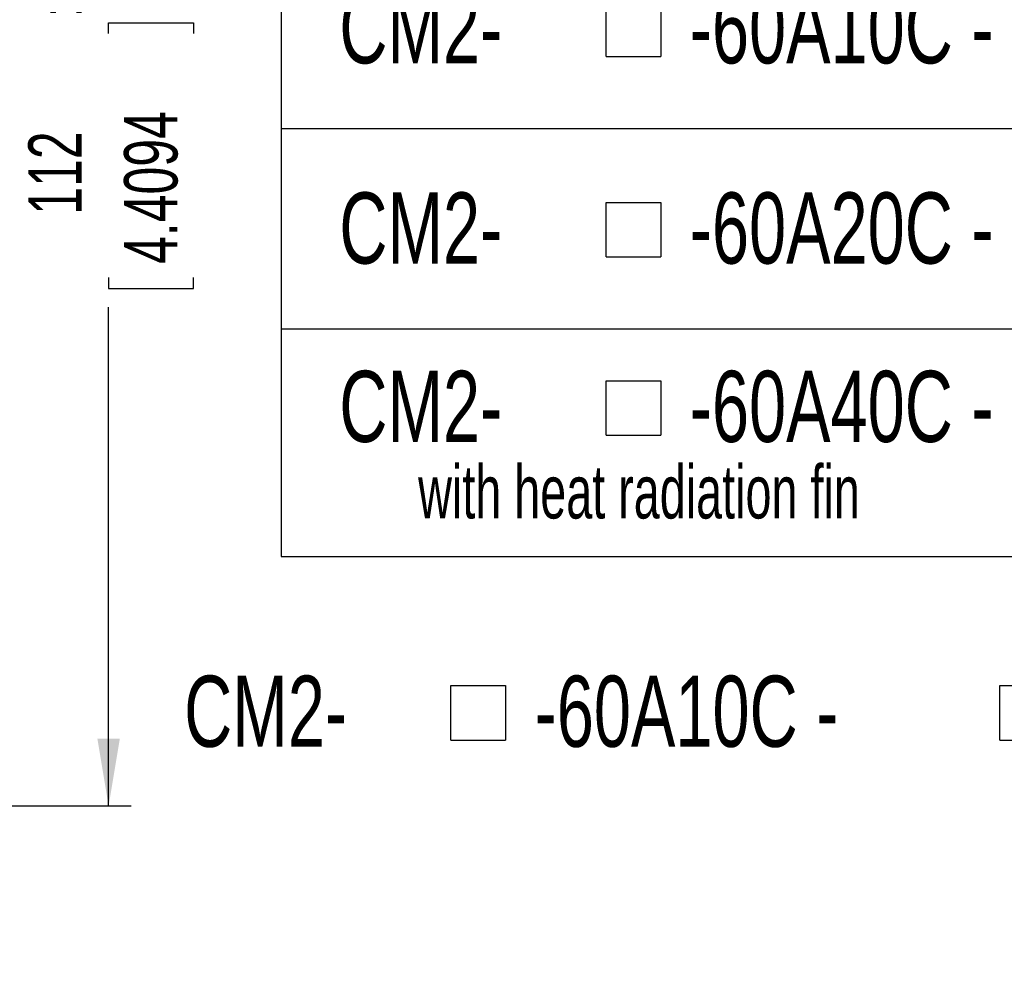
# Model space of a CAD drawing. Extents: x 11 to 421, y 5 to 275.
# Tile 6 of 18: x 215 to 259, y 112 to 155. Entities that reach past the tile are written whole.
import ezdxf
from ezdxf.enums import TextEntityAlignment as Align

# ---------------------------------------------------------------- set-up
doc = ezdxf.new("R2010")
doc.units = 0
doc.layers.get('0').update_dxf_attribs({"linetype": 'CONTINUOUS'})
doc.dimstyles.new('SLDDIMSTYLE0', dxfattribs={"dimtxt": 2.38125, "dimasz": 3, "dimexe": 0, "dimexo": 0.0625, "dimgap": 0.595313, "dimtad": 0, "dimlfac": 1.75, "dimrnd": 1e-09, "dimzin": 12, "dimsah": 1, "dimcen": 0.09, "dimazin": 3, "dimtfac": 1, "dimtofl": 0, "dimtmove": 0, "dimatfit": 3})

# ---------------------------------------------------------------- blocks, each defined once
blk = doc.blocks.new('SW_SYMBOL_MOD_BOX')
at = {"color": 0, "linetype": 'CONTINUOUS'}
for p, q in [((200, 200), (200, 800)), ((200, 800), (800, 800)), ((800, 800), (800, 200)), ((200, 200), (800, 200))]:
    blk.add_line(p, q, dxfattribs=at)
blk = doc.blocks.new('SW_TABLEANNOTATION_1')
at = {"color": 0, "linetype": 'CONTINUOUS'}
for p, q in [((0, 0), (0, -35.648)), ((0, -16.558), (118.99, -16.558)), ((0, -25.491), (118.99, -25.491)), ((0, -35.648), (118.99, -35.648))]:
    blk.add_line(p, q, dxfattribs=at)
at = {"color": 0, "linetype": 'CONTINUOUS', "xscale": 0.0040555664, "yscale": 0.0040555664, "zscale": 0.0040555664}
for p in [(13.674, -14.164), (13.674, -23.097), (13.674, -31.054)]:
    blk.add_blockref('SW_SYMBOL_MOD_BOX', p, dxfattribs=at)
at = {"color": 0, "linetype": 'CONTINUOUS'}
for s, height, width, p in [('CM2-', 3.175, 0.7, (2.591, -14.605)), ('-60A10C -', 3.175, 0.7, (18.215, -14.605)), ('CM2-', 3.175, 0.7, (2.591, -23.537)), ('-60A20C -', 3.175, 0.7, (18.215, -23.537)), ('CM2-', 3.175, 0.7, (2.591, -31.495)), ('-60A40C -', 3.175, 0.7, (18.215, -31.495)), ('with heat radiation fin', 2.38125, 0.654348, (6.106, -34.67))]:
    blk.add_text(s, height=height, dxfattribs=dict(at, width=width)).set_placement(p, align=Align.BOTTOM_LEFT)
blk = doc.blocks.new('_D_12')
at = {"color": 7, "linetype": 'CONTINUOUS'}
for p, q in [((177.988, 183.721), (220.335, 183.721)), ((219.335, 183.721), (219.335, 159.537)), ((219.335, 154.179), (219.335, 154.662)), ((219.335, 154.662), (223.119, 154.662)), ((223.119, 154.662), (223.119, 154.179)), ((219.335, 143.297), (219.335, 142.814)), ((223.119, 142.814), (223.119, 143.297)), ((219.335, 142.814), (223.119, 142.814)), ((219.335, 119.721), (219.335, 141.969)), ((167.24, 119.721), (220.335, 119.721))]:
    blk.add_line(p, q, dxfattribs=at)
for points in [[(219.335, 183.721), (218.835, 180.721), (219.835, 180.721)], [(219.335, 119.721), (219.835, 122.721), (218.835, 122.721)]]:
    blk.add_solid(points, dxfattribs=at)
at = {"color": 7, "linetype": 'CONTINUOUS', "width": 0.7}
for s, height, p in [('1', 2.381, (218.852, 157.294, 0.057)), ('%%p', 2.3813, (218.852, 155.024, 0.057)), ('4.4094', 2.3813, (223.119, 143.901, 0.057)), ('112', 2.3813, (218.852, 146.099, 0.057))]:
    blk.add_text(s, height=height, rotation=90, dxfattribs=at).set_placement(p, align=Align.BOTTOM_LEFT)
blk = doc.blocks.new('SW_NOTE_11')
at = {"color": 0, "linetype": 'CONTINUOUS'}
blk.add_line((-10.202, 12.734), (0, 0), dxfattribs=at)
blk.add_solid([(0, 0), (-1.485, 2.654), (-2.266, 2.029)], dxfattribs=at)
at = {"color": 0, "linetype": 'CONTINUOUS', "xscale": 0.0040555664, "yscale": 0.0040555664, "zscale": 0.0040555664}
for p in [(-39.655, 10.127), (-15.177, 10.127)]:
    blk.add_blockref('SW_SYMBOL_MOD_BOX', p, dxfattribs=at)
at = {"color": 0, "linetype": 'CONTINUOUS', "width": 0.7}
for s, p in [('CM2-', (-50.738, 9.687)), ('-60A10C -', (-35.114, 9.687))]:
    blk.add_text(s, height=3.175, dxfattribs=at).set_placement(p, align=Align.BOTTOM_LEFT)

msp = doc.modelspace()

# ---------------------------------------------------------------- block references
at = {"color": 7, "linetype": 'CONTINUOUS'}
for name, p in [('SW_TABLEANNOTATION_1', (227.0289, 166.5023)), ('SW_NOTE_11', (273.44, 111.7208))]:
    msp.add_blockref(name, p, dxfattribs=at)

# ---------------------------------------------------------------- dimensions: what is measured, and where the dimension line sits
dim = msp.add_linear_dim(base=(219.335, 119.7209), p1=(176.9885, 183.7209), p2=(166.2399, 119.7209), angle=90, text='<>%%p1', dimstyle='SLDDIMSTYLE0', dxfattribs=at)
dim.commit()
dim.dimension.update_dxf_attribs({"geometry": '_D_12', "text_midpoint": (219.335, 150.7528), "dimtype": 160})

doc.saveas('drawing.dxf')
